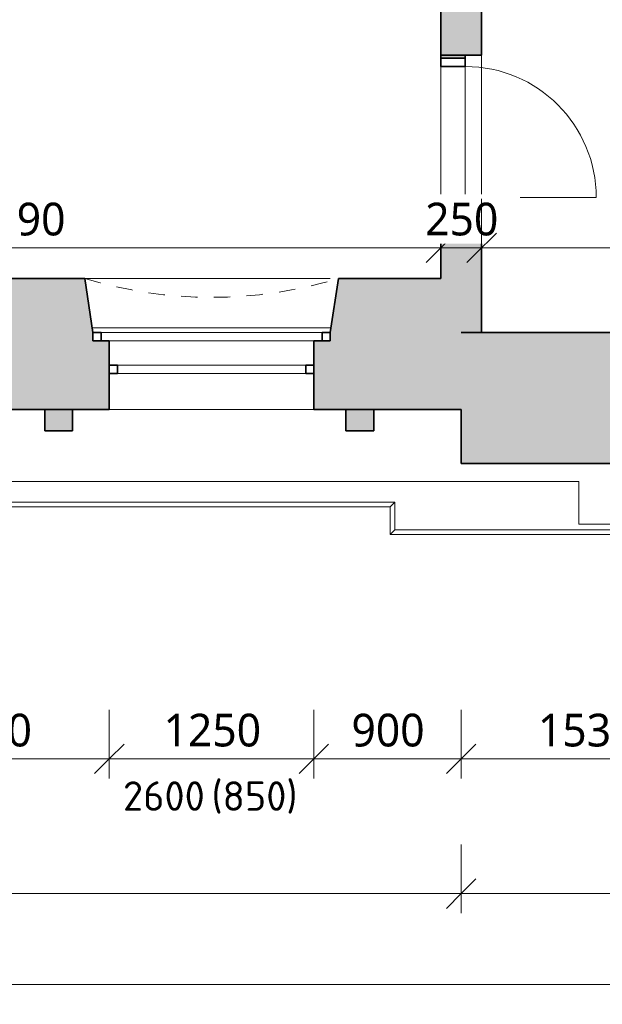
# Model space of a CAD drawing. Header units: metres. Extents: x -2.8 to 41.5, y -4.4 to 31.
# Tile 17 of 22: x 31.3 to 34.8, y -3.3 to 2.7. Entities that reach past the tile are written whole.
import ezdxf

# ---------------------------------------------------------------- set-up
doc = ezdxf.new("R2010")
doc.units = ezdxf.units.M
doc.linetypes.add('AV - Cerch_ 1 tecka 2mm', pattern=[0.004, 0.002, -0.001, 0, -0.001])
doc.layers.add('AV-KOTY', color=5, linetype='Continuous', lineweight=13, true_color=0x0000ff)
for name, color, linetype, lineweight in [('AV-KOTY-100', 7, 'Continuous', 5), ('AV-SRAFY', 7, 'Continuous', 35), ('AV-STAVBA', 7, 'Continuous', 18)]:
    doc.layers.add(name, color=color, linetype=linetype, lineweight=lineweight)
doc.styles.add('ISOCPEUR', font='isocpeur.ttf', dxfattribs={"height": 0.18})
doc.styles.add('Trebuchet MS', font='trebuc.ttf', dxfattribs={"height": 0.2})
doc.dimstyles.new('2_mm_-_O_-_Blue_-_mm_-_zaokrouhlena', dxfattribs={"dimscale": 0.3048, "dimtxt": 0.20619, "dimasz": 0.590551, "dimexe": 0.393701, "dimexo": 0.0625, "dimgap": 0.065617, "dimtad": 1, "dimdec": 0, "dimlfac": 1000, "dimrnd": 10, "dimzin": 0, "dimdsep": 46, "dimtxsty": 'Trebuchet MS', "dimblk1": 'OBLIQUE', "dimblk2": 'OBLIQUE', "dimsah": 1, "dimcen": 0.09, "dimazin": 0, "dimtfac": 1, "dimtdec": 4, "dimtix": 1, "dimtmove": 0, "dimatfit": 3, "dimfxl": 0.984252, "dimfxlon": 1, "dimtvp": 1, "dimtfill": 1, "dimtolj": 1, "dimtzin": 0, "dimarcsym": 2})

# ---------------------------------------------------------------- blocks, each defined once
blk = doc.blocks.new('WI_2-2_dvojité_bez středního sloupku - 1250x2600-1216050-2NP')
at = {"layer": 'AV-STAVBA', "linetype": 'AV - Cerch_ 1 tecka 2mm', "lineweight": 13}
for p, q in [((0.725, 0.4), (-0.725, 0.4)), ((-0.725, 0.4), (0.725, 0.4)), ((0.625, 0.4), (-0.625, 0.4)), ((0.725, -0.4), (-0.725, -0.4)), ((0.625, -0.4), (-0.625, -0.4)), ((-0.625, -0.4), (0.625, -0.4))]:
    blk.add_line(p, q, dxfattribs=at)
at = {"layer": 'AV-STAVBA', "lineweight": 35}
for p, q in [((-0.675, 0.07), (-0.725, 0.07)), ((-0.725, 0.07), (-0.725, 0.02)), ((-0.675, 0.02), (-0.675, 0.07)), ((0.725, 0.07), (0.675, 0.07)), ((0.675, 0.07), (0.675, 0.02)), ((0.725, 0.02), (0.725, 0.07)), ((-0.725, 0.02), (-0.675, 0.02)), ((0.675, 0.02), (0.725, 0.02)), ((-0.625, -0.18), (-0.625, -0.13)), ((-0.625, -0.13), (-0.575, -0.13)), ((-0.575, -0.18), (-0.625, -0.18)), ((-0.575, -0.13), (-0.575, -0.18)), ((0.575, -0.18), (0.575, -0.13)), ((0.575, -0.13), (0.625, -0.13)), ((0.625, -0.18), (0.575, -0.18)), ((0.625, -0.13), (0.625, -0.18))]:
    blk.add_line(p, q, dxfattribs=at)
at = {"layer": 'AV-STAVBA'}
for p, q in [((-0.725, 0.02), (-0.725, 0.07)), ((-0.725, 0.07), (0.725, 0.07)), ((-0.675, 0.07), (0.031, 0.07)), ((-0.675, 0.02), (-0.675, 0.07)), ((0.031, 0.07), (0.675, 0.07)), ((0.675, 0.02), (0.675, 0.07)), ((0.725, 0.02), (0.725, 0.07)), ((-0.725, 0.02), (0.725, 0.02)), ((0.031, 0.02), (-0.625, 0.02)), ((0.625, 0.02), (0.031, 0.02)), ((-0.625, -0.13), (-0.625, -0.18)), ((-0.625, -0.13), (0.625, -0.13)), ((-0.625, -0.18), (0.625, -0.18)), ((0.031, -0.13), (-0.575, -0.13)), ((-0.575, -0.13), (-0.575, -0.18)), ((-0.575, -0.18), (0.031, -0.18)), ((0.575, -0.13), (0.031, -0.13)), ((0.031, -0.18), (0.575, -0.18)), ((0.575, -0.13), (0.575, -0.18)), ((0.625, -0.13), (0.625, -0.18))]:
    blk.add_line(p, q, dxfattribs=at)
blk = doc.blocks.new('GM_Nika se zkoseným ostěním a klenutým nadpražím - 1450x2700-1216438-2NP')
at = {"layer": 'AV-STAVBA', "linetype": 'AV - Cerch_ 1 tecka 2mm', "lineweight": 13}
for p, q in [((0.725, 0.4), (-0.725, 0.4)), ((0.775, -0.4), (-0.775, -0.4))]:
    blk.add_line(p, q, dxfattribs=at)
blk.add_arc((0, -2.9635), 2.6781, 73.17907, 106.82093, dxfattribs=at)
blk = doc.blocks.new('GM_Nika_zkosené ostění - v900-1216957-2NP')
at = {"layer": 'AV-STAVBA', "linetype": 'AV - Cerch_ 1 tecka 2mm', "lineweight": 13}
blk.add_line((-0.65, 0.4), (0.9, 0.4), dxfattribs=at)
blk = doc.blocks.new('GM_Otvor_obdélníkový - 950x2190-994455-2NP')
at = {"layer": 'AV-STAVBA', "linetype": 'AV - Cerch_ 1 tecka 2mm', "lineweight": 13}
for p, q in [((-0.475, 0.125), (0.475, 0.125)), ((-0.475, -0.125), (0.475, -0.125)), ((-0.475, -0.125), (0.475, -0.125))]:
    blk.add_line(p, q, dxfattribs=at)
blk = doc.blocks.new('DO_1-L_Ocel_ - 800x1970_150-925843-2NP')
at = {"layer": 'AV-STAVBA'}
for p, q in [((0.4, 0.875), (0.4, 0.075)), ((-0.4, 0.075), (0.4, 0.075)), ((-0.4, -0.075), (0.4, -0.075))]:
    blk.add_line(p, q, dxfattribs=at)
at = {"layer": 'AV-STAVBA', "linetype": 'AV - Cerch_ 1 tecka 2mm'}
for p, q in [((-0.45, 0.075), (0.45, 0.075)), ((-0.4, 0.075), (0.4, 0.075)), ((-0.45, -0.075), (0.45, -0.075)), ((-0.4, -0.075), (0.4, -0.075))]:
    blk.add_line(p, q, dxfattribs=at)
at = {"layer": 'AV-STAVBA', "lineweight": 35}
for p, q in [((-0.4, 0.075), (-0.45, 0.075)), ((-0.45, 0.075), (-0.45, -0.075)), ((-0.4, -0.075), (-0.4, 0.075)), ((0.45, 0.075), (0.4, 0.075)), ((0.4, 0.075), (0.4, -0.075)), ((0.45, -0.075), (0.45, 0.075)), ((-0.45, -0.075), (-0.4, -0.075)), ((0.4, -0.075), (0.45, -0.075))]:
    blk.add_line(p, q, dxfattribs=at)
at = {"layer": 'AV-STAVBA'}
blk.add_arc((0.4, 0.075), 0.8, 90, 180, dxfattribs=at)
blk = doc.blocks.new('Římsa nad 1NP - Římsa nad 1NP-1582674-2NP')
at = {"layer": 'AV-STAVBA'}
for p, q in [((22.6548, -0.2068), (33.5741, -0.2068)), ((33.5449, -0.2359), (22.684, -0.2359)), ((33.5449, -0.2359), (33.5741, -0.2068)), ((33.5449, -0.4059), (33.5449, -0.2359)), ((33.5741, -0.2068), (33.5741, -0.3768)), ((33.5741, -0.3768), (33.5449, -0.4059)), ((39.679, -0.4059), (33.5449, -0.4059)), ((33.5741, -0.3768), (39.6498, -0.3768))]:
    blk.add_line(p, q, dxfattribs=at)
blk = doc.blocks.new('Tympanon a šambrána 2NP7 - Tympanon a šambrána 2NP-1610312-2NP')
at = {"layer": 'AV-STAVBA'}
for points in [[(5.8353, 0.2282), (6.0054, 0.2282), (6.0054, 0.3582), (5.8353, 0.3582)], [(7.8454, 0.2282), (7.8454, 0.3582), (7.6753, 0.3582), (7.6753, 0.2282)]]:
    blk.add_hatch(color=256, dxfattribs=at).paths.add_polyline_path(points)
at = {"layer": 'AV-STAVBA', "lineweight": 35}
for p, q in [((6.0054, 0.3582), (5.8353, 0.3582)), ((5.8353, 0.3582), (5.8353, 0.2282)), ((6.0054, 0.2282), (6.0054, 0.3582)), ((7.8454, 0.3582), (7.6753, 0.3582)), ((7.6753, 0.3582), (7.6753, 0.2282)), ((7.8454, 0.2282), (7.8454, 0.3582)), ((5.8353, 0.2282), (6.0054, 0.2282)), ((7.6753, 0.2282), (7.8454, 0.2282))]:
    blk.add_line(p, q, dxfattribs=at)
blk = doc.blocks.new('DIMBLOCK20-2NP')
at = {"layer": 'AV-KOTY-100', "color": 5, "true_color": 0x0000ff}
for p, q in [((28.6648, 1.3457), (28.6648, 1.6457)), ((33.8548, 1.3457), (33.8548, 1.6457)), ((28.6648, 1.3457), (28.7548, 1.4357)), ((33.8548, 1.3457), (33.9448, 1.4357)), ((28.6648, 1.3457), (28.5748, 1.2557)), ((28.6648, 1.3457), (33.8548, 1.3457)), ((28.6648, 1.3457), (28.6648, 1.2257)), ((33.8548, 1.3457), (33.7648, 1.2557)), ((33.8548, 1.3457), (33.8548, 1.2257))]:
    blk.add_line(p, q, dxfattribs=at)
at = {"layer": 'AV-KOTY-100', "color": 0, "insert": (30.9663, 1.6216), "char_height": 0.2, "width": 0.704541, "attachment_point": 1, "line_spacing_factor": 1.048425, "style": 'Trebuchet MS', "bg_fill": 3, "box_fill_scale": 1.25, "bg_fill_color": 256, "bg_fill_true_color": 13158600, "bg_fill_transparency": 0}
blk.add_mtext('5190', dxfattribs=at)
blk = doc.blocks.new('_Oblique')
at = {"color": 0, "linetype": 'ByBlock', "lineweight": -2}
blk.add_line((-0.5, -0.5), (0.5, 0.5), dxfattribs=at)
blk = doc.blocks.new('DIMBLOCK21-2NP')
at = {"layer": 'AV-KOTY-100', "color": 5, "true_color": 0x0000ff}
for p, q in [((33.8548, 1.3457), (33.8548, 1.6457)), ((34.1048, 1.3457), (34.1048, 1.6457)), ((33.8548, 1.3457), (33.9448, 1.4357)), ((34.1048, 1.3457), (34.1948, 1.4357)), ((33.8548, 1.3457), (33.7648, 1.2557)), ((33.8548, 1.3457), (34.1048, 1.3457)), ((33.8548, 1.3457), (33.8548, 1.2257)), ((34.1048, 1.3457), (34.0148, 1.2557)), ((34.1048, 1.3457), (34.1048, 1.2257))]:
    blk.add_line(p, q, dxfattribs=at)
at = {"layer": 'AV-KOTY-100', "color": 0, "insert": (33.7596, 1.6216), "char_height": 0.2, "width": 0.528406, "attachment_point": 1, "line_spacing_factor": 1.048425, "style": 'Trebuchet MS', "bg_fill": 3, "box_fill_scale": 1.25, "bg_fill_color": 256, "bg_fill_true_color": 13158600, "bg_fill_transparency": 0}
blk.add_mtext('250', dxfattribs=at)
blk = doc.blocks.new('DIMBLOCK22-2NP')
at = {"layer": 'AV-KOTY-100', "color": 5, "true_color": 0x0000ff}
for p, q in [((34.1048, 1.3457), (34.1048, 1.6457)), ((39.2348, 1.3457), (39.2348, 1.6457)), ((34.1048, 1.3457), (34.1948, 1.4357)), ((39.2348, 1.3457), (39.3248, 1.4357)), ((34.1048, 1.3457), (34.0148, 1.2557)), ((34.1048, 1.3457), (39.2348, 1.3457)), ((34.1048, 1.3457), (34.1048, 1.2257)), ((39.2348, 1.3457), (39.1448, 1.2557)), ((39.2348, 1.3457), (39.2348, 1.2257))]:
    blk.add_line(p, q, dxfattribs=at)
at = {"layer": 'AV-KOTY-100', "color": 0, "insert": (36.3763, 1.6216), "char_height": 0.2, "width": 0.704541, "attachment_point": 1, "line_spacing_factor": 1.048425, "style": 'Trebuchet MS', "bg_fill": 3, "box_fill_scale": 1.25, "bg_fill_color": 256, "bg_fill_true_color": 13158600, "bg_fill_transparency": 0}
blk.add_mtext('5130', dxfattribs=at)
blk = doc.blocks.new('DIMBLOCK60-2NP')
at = {"layer": 'AV-KOTY-100', "color": 5, "true_color": 0x0000ff}
for p, q in [((30.2798, -1.7757), (30.2798, -1.4757)), ((31.8298, -1.7757), (31.8298, -1.4757)), ((30.2798, -1.7757), (30.3698, -1.6857)), ((31.8298, -1.7757), (31.9198, -1.6857)), ((30.2798, -1.7757), (30.1898, -1.8657)), ((30.2798, -1.7757), (31.8298, -1.7757)), ((30.2798, -1.7757), (30.2798, -1.8957)), ((31.8298, -1.7757), (31.7398, -1.8657)), ((31.8298, -1.7757), (31.8298, -1.8957))]:
    blk.add_line(p, q, dxfattribs=at)
at = {"layer": 'AV-KOTY-100', "color": 0, "insert": (30.7613, -1.4998), "char_height": 0.2, "width": 0.704541, "attachment_point": 1, "line_spacing_factor": 1.048425, "style": 'Trebuchet MS', "bg_fill": 3, "box_fill_scale": 1.25, "bg_fill_color": 256, "bg_fill_true_color": 13158600, "bg_fill_transparency": 0}
blk.add_mtext('1550', dxfattribs=at)
blk = doc.blocks.new('DIMBLOCK61-2NP')
at = {"layer": 'AV-KOTY-100', "color": 5, "true_color": 0x0000ff}
for p, q in [((31.8298, -1.7757), (31.8298, -1.4757)), ((33.0798, -1.7757), (33.0798, -1.4757)), ((31.8298, -1.7757), (31.9198, -1.6857)), ((33.0798, -1.7757), (33.1698, -1.6857)), ((31.8298, -1.7757), (31.7398, -1.8657)), ((31.8298, -1.7757), (33.0798, -1.7757)), ((31.8298, -1.7757), (31.8298, -1.8957)), ((33.0798, -1.7757), (32.9898, -1.8657)), ((33.0798, -1.7757), (33.0798, -1.8957))]:
    blk.add_line(p, q, dxfattribs=at)
at = {"layer": 'AV-KOTY-100', "color": 0, "insert": (32.1613, -1.4998), "char_height": 0.2, "width": 0.704541, "attachment_point": 1, "line_spacing_factor": 1.048425, "style": 'Trebuchet MS', "bg_fill": 3, "box_fill_scale": 1.25, "bg_fill_color": 256, "bg_fill_true_color": 13158600, "bg_fill_transparency": 0}
blk.add_mtext('1250', dxfattribs=at)
blk = doc.blocks.new('DIMBLOCK62-2NP')
at = {"layer": 'AV-KOTY-100', "color": 5, "true_color": 0x0000ff}
for p, q in [((33.0798, -1.7757), (33.0798, -1.4757)), ((33.9791, -1.7757), (33.9791, -1.4757)), ((33.0798, -1.7757), (33.1698, -1.6857)), ((33.9791, -1.7757), (34.0691, -1.6857)), ((33.0798, -1.7757), (32.9898, -1.8657)), ((33.0798, -1.7757), (33.9791, -1.7757)), ((33.0798, -1.7757), (33.0798, -1.8957)), ((33.9791, -1.7757), (33.8891, -1.8657)), ((33.9791, -1.7757), (33.9791, -1.8957))]:
    blk.add_line(p, q, dxfattribs=at)
at = {"layer": 'AV-KOTY-100', "color": 0, "insert": (33.3093, -1.4998), "char_height": 0.2, "width": 0.528406, "attachment_point": 1, "line_spacing_factor": 1.048425, "style": 'Trebuchet MS', "bg_fill": 3, "box_fill_scale": 1.25, "bg_fill_color": 256, "bg_fill_true_color": 13158600, "bg_fill_transparency": 0}
blk.add_mtext('900', dxfattribs=at)
blk = doc.blocks.new('DIMBLOCK63-2NP')
at = {"layer": 'AV-KOTY-100', "color": 5, "true_color": 0x0000ff}
for p, q in [((33.9791, -1.7757), (33.9791, -1.4757)), ((35.5048, -1.7757), (35.5048, -1.4757)), ((33.9791, -1.7757), (34.0691, -1.6857)), ((35.5048, -1.7757), (35.5948, -1.6857)), ((33.9791, -1.7757), (33.8891, -1.8657)), ((33.9791, -1.7757), (35.5048, -1.7757)), ((33.9791, -1.7757), (33.9791, -1.8957)), ((35.5048, -1.7757), (35.4148, -1.8657)), ((35.5048, -1.7757), (35.5048, -1.8957))]:
    blk.add_line(p, q, dxfattribs=at)
at = {"layer": 'AV-KOTY-100', "color": 0, "insert": (34.4484, -1.4998), "char_height": 0.2, "width": 0.704541, "attachment_point": 1, "line_spacing_factor": 1.048425, "style": 'Trebuchet MS', "bg_fill": 3, "box_fill_scale": 1.25, "bg_fill_color": 256, "bg_fill_true_color": 13158600, "bg_fill_transparency": 0}
blk.add_mtext('1530', dxfattribs=at)
blk = doc.blocks.new('DIMBLOCK69-2NP')
at = {"layer": 'AV-KOTY-100', "color": 5, "true_color": 0x0000ff}
for p, q in [((5.4448, -2.5987), (5.4448, -2.2987)), ((33.9791, -2.5987), (33.9791, -2.2987)), ((5.4448, -2.5987), (5.5348, -2.5087)), ((33.9791, -2.5987), (34.0691, -2.5087)), ((5.4448, -2.5987), (5.3548, -2.6887)), ((5.4448, -2.5987), (33.9791, -2.5987)), ((5.4448, -2.5987), (5.4448, -2.7187)), ((33.9791, -2.5987), (33.8891, -2.6887)), ((33.9791, -2.5987), (33.9791, -2.7187))]:
    blk.add_line(p, q, dxfattribs=at)
at = {"layer": 'AV-KOTY-100', "color": 0, "insert": (19.345, -2.3227), "char_height": 0.2, "width": 0.880677, "attachment_point": 1, "line_spacing_factor": 1.048425, "style": 'Trebuchet MS', "bg_fill": 3, "box_fill_scale": 1.25, "bg_fill_color": 256, "bg_fill_true_color": 13158600, "bg_fill_transparency": 0}
blk.add_mtext('28530', dxfattribs=at)
blk = doc.blocks.new('DIMBLOCK70-2NP')
at = {"layer": 'AV-KOTY-100', "color": 5, "true_color": 0x0000ff}
for p, q in [((33.9791, -2.5987), (33.9791, -2.2987)), ((39.2648, -2.5987), (39.2648, -2.2987)), ((33.9791, -2.5987), (34.0691, -2.5087)), ((39.2648, -2.5987), (39.3548, -2.5087)), ((33.9791, -2.5987), (33.8891, -2.6887)), ((33.9791, -2.5987), (39.2648, -2.5987)), ((33.9791, -2.5987), (33.9791, -2.7187)), ((39.2648, -2.5987), (39.1748, -2.6887)), ((39.2648, -2.5987), (39.2648, -2.7187))]:
    blk.add_line(p, q, dxfattribs=at)
at = {"layer": 'AV-KOTY-100', "color": 0, "insert": (36.3284, -2.3227), "char_height": 0.2, "width": 0.704541, "attachment_point": 1, "line_spacing_factor": 1.048425, "style": 'Trebuchet MS', "bg_fill": 3, "box_fill_scale": 1.25, "bg_fill_color": 256, "bg_fill_true_color": 13158600, "bg_fill_transparency": 0}
blk.add_mtext('5290', dxfattribs=at)
blk = doc.blocks.new('DIMBLOCK72-2NP')
at = {"layer": 'AV-KOTY-100', "color": 5, "true_color": 0x0000ff}
for p, q in [((-0.2352, -3.1546), (-0.2352, -2.8546)), ((39.7648, -3.1546), (39.7648, -2.8546)), ((-0.2352, -3.1546), (-0.1452, -3.0646)), ((39.7648, -3.1546), (39.8548, -3.0646)), ((-0.2352, -3.1546), (-0.3252, -3.2446)), ((-0.2352, -3.1546), (39.7648, -3.1546)), ((-0.2352, -3.1546), (-0.2352, -3.2746)), ((39.7648, -3.1546), (39.6748, -3.2446)), ((39.7648, -3.1546), (39.7648, -3.2746))]:
    blk.add_line(p, q, dxfattribs=at)
at = {"layer": 'AV-KOTY-100', "color": 0, "insert": (19.3979, -2.8787), "char_height": 0.2, "width": 0.880677, "attachment_point": 1, "line_spacing_factor": 1.048425, "style": 'Trebuchet MS', "bg_fill": 3, "box_fill_scale": 1.25, "bg_fill_color": 256, "bg_fill_true_color": 13158600, "bg_fill_transparency": 0}
blk.add_mtext('40000', dxfattribs=at)

msp = doc.modelspace()

# ---------------------------------------------------------------- hatches: boundary and pattern name
at = {"layer": 'AV-SRAFY', "lineweight": 18}
h = msp.add_hatch(color=256, dxfattribs=at)
h.paths.add_polyline_path([(33.9791, 0.8282), (34.1048, 0.8282), (34.1048, 1.5734), (33.8548, 1.5734), (33.8548, 1.1582), (33.9791, 1.1582), (33.9791, 1.0522)])
h.paths.add_polyline_path([(33.8548, 2.5234), (34.1048, 2.5234), (34.1048, 6.1132), (33.8548, 6.1132), (33.8548, 4.3831)])
h.paths.add_polyline_path([(33.8548, 7.0632), (34.1048, 7.0632), (34.1048, 7.6982), (33.8548, 7.6982)])
h = msp.add_hatch(color=256, dxfattribs=at)
h.paths.add_polyline_path([(34.0048, 1.5734), (34.0048, 1.6034), (33.8548, 1.6034), (33.8548, 1.5734)])
h.paths.add_polyline_path([(33.8548, 2.5034), (34.0048, 2.5034), (34.0048, 2.5234), (33.8548, 2.5234)])
h = msp.add_hatch(color=256, dxfattribs=at)
h.paths.add_polyline_path([(5.4448, 0.3582), (6.2299, 0.3583), (6.2299, 0.7782), (6.1299, 0.7782), (6.1299, 0.8282), (6.0799, 1.1582), (5.4448, 1.1582), (5.4448, 0.4971)])
h.paths.add_polyline_path([(23.1598, 0.3582), (23.1598, 0.7782), (23.0598, 0.7782), (23.0598, 0.8282), (23.0098, 1.1582), (21.0448, 1.1582), (20.9948, 0.8082), (20.9491, 0.8082), (20.9491, 0.7582), (20.9241, 0.7582), (20.9241, 0.3582), (23.0756, 0.3582)])
h.paths.add_polyline_path([(33.9791, 0.3582), (33.9791, 1.1582), (33.2298, 1.1582), (33.1798, 0.8282), (33.1798, 0.7782), (33.0798, 0.7782), (33.0798, 0.3582), (33.8051, 0.3582)])
h.paths.add_polyline_path([(7.4799, 0.3582), (9.1599, 0.3583), (9.1599, 0.7782), (9.0599, 0.7782), (9.0599, 0.8282), (9.0099, 1.1582), (7.6299, 1.1582), (7.5799, 0.8282), (7.5799, 0.7782), (7.4799, 0.7782), (7.4799, 0.3583)])
h.paths.add_polyline_path([(24.4098, 0.3582), (26.1098, 0.3582), (26.1098, 0.7782), (26.0098, 0.7782), (26.0098, 0.8282), (25.9598, 1.1582), (24.5598, 1.1582), (24.5098, 0.8282), (24.5098, 0.7782), (24.4098, 0.7782), (24.4098, 0.4971)])
h.paths.add_polyline_path([(10.4099, 0.3582), (12.0998, 0.3583), (12.0998, 0.7782), (11.9998, 0.7782), (11.9998, 0.8282), (11.9498, 1.1582), (10.5599, 1.1582), (10.5099, 0.8282), (10.5099, 0.7782), (10.4099, 0.7782), (10.4099, 0.3583)])
h.paths.add_polyline_path([(31.8298, 0.3582), (31.8298, 0.7782), (31.7298, 0.7782), (31.7298, 0.8282), (31.6798, 1.1582), (30.4298, 1.1582), (30.3798, 0.8282), (30.3798, 0.7782), (30.2798, 0.7782), (30.2798, 0.3582), (31.7284, 0.3582)])
h.paths.add_polyline_path([(19.8741, 0.3582), (19.8741, 0.7582), (19.8491, 0.7582), (19.8491, 0.8082), (19.5848, 0.8082), (19.5848, 0.7582), (19.5598, 0.7582), (19.5598, 0.3582), (19.6145, 0.3582)])
h.paths.add_polyline_path([(13.3498, 0.3582), (14.9998, 0.3583), (14.9998, 0.7782), (14.8998, 0.7782), (14.8998, 0.8282), (14.8498, 1.1582), (13.4998, 1.1582), (13.4498, 0.8282), (13.4498, 0.7782), (13.3498, 0.7782), (13.3498, 0.3583)])
h.paths.add_polyline_path([(18.5098, 0.3582), (18.5098, 0.7582), (18.4848, 0.7582), (18.4848, 0.8082), (18.4148, 0.8082), (18.3648, 1.1582), (16.3998, 1.1582), (16.3498, 0.8282), (16.3498, 0.7782), (16.2498, 0.7782), (16.2498, 0.3582), (18.4018, 0.3582)])
h.paths.add_polyline_path([(29.0298, 0.3582), (29.0298, 0.7782), (28.9298, 0.7782), (28.9298, 0.8282), (28.8798, 1.1582), (27.5098, 1.1582), (27.4598, 0.8282), (27.4598, 0.7782), (27.3598, 0.7782), (27.3598, 0.3582), (28.9595, 0.3582)])
h = msp.add_hatch(color=256, dxfattribs=at)
h.paths.add_polyline_path([(33.9791, 0.0282), (35.5048, 0.0282), (35.5048, 0.4482), (35.4548, 0.4482), (35.4548, 0.4982), (35.4198, 0.4982), (35.3798, 0.8282), (33.9791, 0.8282), (33.9791, 0.2195)])
h.paths.add_polyline_path([(37.9048, 0.0282), (39.2648, 0.0282), (39.2648, 0.3282), (39.7648, 0.3282), (39.7648, 0.8282), (38.0298, 0.8282), (37.9898, 0.4982), (37.9548, 0.4971), (37.9548, 0.4482), (37.9048, 0.4482), (37.9048, 0.0807)])

# ---------------------------------------------------------------- linework, layer by layer
at = {"layer": 'AV-STAVBA', "lineweight": 35}
for p, q in [((33.8548, 6.1432), (33.8548, 2.5034)), ((34.1048, 2.5234), (34.1048, 4.4782)), ((34.1048, 2.5234), (33.8548, 2.5234)), ((33.8548, 2.5034), (34.0048, 2.5034)), ((34.0048, 2.5034), (34.0048, 2.5234)), ((33.8548, 1.6034), (33.8548, 1.1582)), ((34.0048, 1.6034), (33.8548, 1.6034)), ((33.8548, 1.5734), (34.1048, 1.5734)), ((34.0048, 1.5734), (34.0048, 1.6034)), ((34.1048, 0.8282), (34.1048, 1.5734)), ((31.6798, 1.1582), (30.4298, 1.1582)), ((31.7298, 0.8282), (31.6798, 1.1582)), ((33.2298, 1.1582), (33.1798, 0.8282)), ((33.8548, 1.1582), (33.2298, 1.1582)), ((33.9791, 0.8282), (35.3798, 0.8282)), ((31.8298, 0.7782), (31.7798, 0.7782)), ((31.8298, 0.6282), (31.8298, 0.7782)), ((33.1298, 0.7782), (33.0798, 0.7782)), ((33.0798, 0.7782), (33.0798, 0.6282)), ((31.8298, 0.3582), (31.8298, 0.5782)), ((33.0798, 0.5782), (33.0798, 0.3582)), ((30.2798, 0.3582), (31.8298, 0.3582)), ((33.0798, 0.3582), (33.9791, 0.3582)), ((33.9791, 0.3582), (33.9791, 0.0282)), ((33.9791, 0.0282), (35.5048, 0.0282))]:
    msp.add_line(p, q, dxfattribs=at)
at = {"layer": 'AV-STAVBA'}
for p, q in [((34.1048, 2.5234), (34.1048, 1.5734)), ((33.8548, 1.6534), (33.8548, 2.4534)), ((31.7253, 0.8582), (33.1844, 0.8582)), ((33.0798, 0.7782), (31.8298, 0.7782)), ((33.0798, 0.3582), (31.8298, 0.3582)), ((22.3322, -0.082), (34.6991, -0.082)), ((34.6991, -0.082), (34.6991, -0.342)), ((34.6991, -0.342), (35.4191, -0.342))]:
    msp.add_line(p, q, dxfattribs=at)

# ---------------------------------------------------------------- block references
for name, p, rotation in [('GM_Otvor_obdélníkový - 950x2190-994455-2NP', (33.9798, 2.0484), 90), ('DO_1-L_Ocel_ - 800x1970_150-925843-2NP', (33.9298, 2.0534), 270)]:
    msp.add_blockref(name, p, dxfattribs=dict(at, rotation=rotation))
at = {"layer": 'AV-STAVBA', "linetype": 'AV - Cerch_ 1 tecka 2mm', "lineweight": 13, "rotation": 180}
msp.add_blockref('GM_Nika se zkoseným ostěním a klenutým nadpražím - 1450x2700-1216438-2NP', (32.4548, 0.7582), dxfattribs=at)
at = {"layer": 'AV-STAVBA', "linetype": 'AV - Cerch_ 1 tecka 2mm', "lineweight": 13}
for name, p in [('GM_Nika_zkosené ostění - v900-1216957-2NP', (32.3298, 0.7582)), ('WI_2-2_dvojité_bez středního sloupku - 1250x2600-1216050-2NP', (32.4548, 0.7582))]:
    msp.add_blockref(name, p, dxfattribs=at)
at = {"layer": 'AV-STAVBA'}
for name, p in [('Římsa nad 1NP - Římsa nad 1NP-1582674-2NP', (0, 0)), ('Tympanon a šambrána 2NP7 - Tympanon a šambrána 2NP-1610312-2NP', (25.6, 0))]:
    msp.add_blockref(name, p, dxfattribs=at)

# ---------------------------------------------------------------- texts
at = {"layer": 'AV-KOTY', "lineweight": 5, "char_height": 0.18, "attachment_point": 1, "style": 'ISOCPEUR'}
for s, insert, width in [('2600', (31.9134, -1.9126), 0.609282), ('(850)', (32.4546, -1.9126), 0.633333)]:
    msp.add_mtext(s, dxfattribs=dict(at, insert=insert, width=width))

# ---------------------------------------------------------------- dimensions: what is measured, and where the dimension line sits
at = {"layer": 'AV-KOTY', "lineweight": 5}
for base, p1, p2, override, picture, middle in [((33.9791, -2.5987), (5.4448, -2.2987), (33.9791, -2.2987), {"dimpost": '<>', "dimfxl": 28.5343}, 'DIMBLOCK69-2NP', (19.7119, -2.4769)), ((39.7648, -3.1546), (-0.2352, -2.8546), (39.7648, -2.8546), {"dimpost": '<>', "dimfxl": 40}, 'DIMBLOCK72-2NP', (19.7648, -3.0329))]:
    dim = msp.add_linear_dim(base=base, p1=p1, p2=p2, dimstyle='2_mm_-_O_-_Blue_-_mm_-_zaokrouhlena', override=override, dxfattribs=at)
    dim.commit()
    dim.dimension.update_dxf_attribs({"geometry": picture, "text_midpoint": middle})

# ---------------------------------------------------------------- next in the draw order: dimensions: what is measured, and where the dimension line sits
for base, p1, p2, override, picture, middle in [((33.8548, 1.3457), (28.6648, 1.6457), (33.8548, 1.6457), {"dimpost": '<>', "dimfxl": 5.19}, 'DIMBLOCK20-2NP', (31.2598, 1.4678)), ((31.8298, -1.7757), (30.2798, -1.4757), (31.8298, -1.4757), {"dimpost": '<>', "dimfxl": 1.55}, 'DIMBLOCK60-2NP', (31.0548, -1.654)), ((39.2648, -2.5987), (33.9791, -2.2987), (39.2648, -2.2987), {"dimpost": '<>', "dimfxl": 5.285743}, 'DIMBLOCK70-2NP', (36.6219, -2.4766))]:
    dim = msp.add_linear_dim(base=base, p1=p1, p2=p2, dimstyle='2_mm_-_O_-_Blue_-_mm_-_zaokrouhlena', override=override, dxfattribs=at)
    dim.commit()
    dim.dimension.update_dxf_attribs({"geometry": picture, "text_midpoint": middle})

# ---------------------------------------------------------------- next in the draw order: dimensions: what is measured, and where the dimension line sits
for base, p1, p2, override, picture, middle in [((34.1048, 1.3457), (33.8548, 1.6457), (34.1048, 1.6457), {"dimpost": '<>', "dimfxl": 0.25}, 'DIMBLOCK21-2NP', (33.9798, 1.4674)), ((33.0798, -1.7757), (31.8298, -1.4757), (33.0798, -1.4757), {"dimpost": '<>', "dimfxl": 1.25}, 'DIMBLOCK61-2NP', (32.4548, -1.654))]:
    dim = msp.add_linear_dim(base=base, p1=p1, p2=p2, dimstyle='2_mm_-_O_-_Blue_-_mm_-_zaokrouhlena', override=override, dxfattribs=at)
    dim.commit()
    dim.dimension.update_dxf_attribs({"geometry": picture, "text_midpoint": middle})

# ---------------------------------------------------------------- next in the draw order: dimensions: what is measured, and where the dimension line sits
for base, p1, p2, override, picture, middle in [((39.2348, 1.3457), (34.1048, 1.6457), (39.2348, 1.6457), {"dimpost": '<>', "dimfxl": 5.13}, 'DIMBLOCK22-2NP', (36.6698, 1.4674)), ((33.9791, -1.7757), (33.0798, -1.4757), (33.9791, -1.4757), {"dimpost": '<>', "dimfxl": 0.899257}, 'DIMBLOCK62-2NP', (33.5294, -1.6537))]:
    dim = msp.add_linear_dim(base=base, p1=p1, p2=p2, dimstyle='2_mm_-_O_-_Blue_-_mm_-_zaokrouhlena', override=override, dxfattribs=at)
    dim.commit()
    dim.dimension.update_dxf_attribs({"geometry": picture, "text_midpoint": middle})

# ---------------------------------------------------------------- next in the draw order: dimensions: what is measured, and where the dimension line sits
dim = msp.add_linear_dim(base=(35.5048, -1.7757), p1=(33.9791, -1.4757), p2=(35.5048, -1.4757), dimstyle='2_mm_-_O_-_Blue_-_mm_-_zaokrouhlena', override={"dimpost": '<>', "dimfxl": 1.525743}, dxfattribs=at)
dim.commit()
dim.dimension.update_dxf_attribs({"geometry": 'DIMBLOCK63-2NP', "text_midpoint": (34.7419, -1.654)})

doc.saveas('drawing.dxf')
